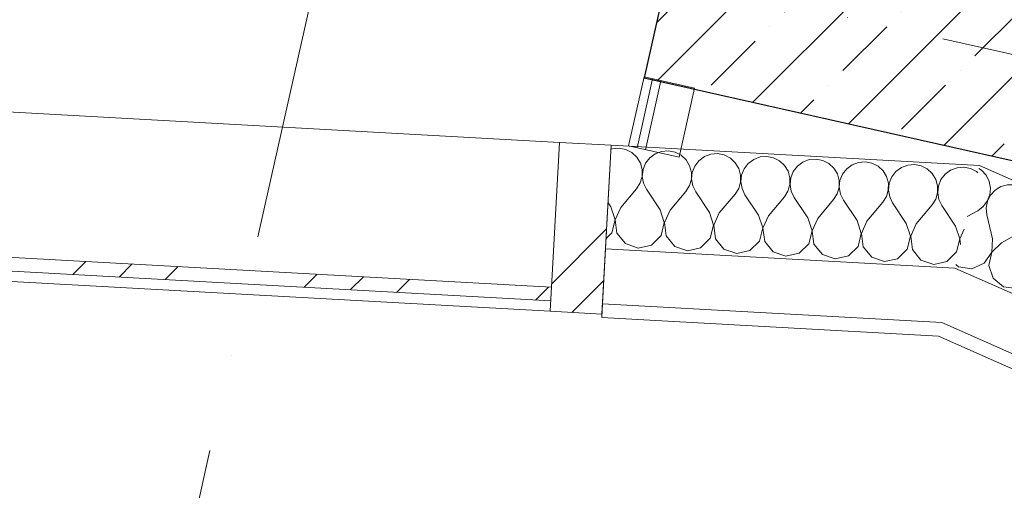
# Model space of a CAD drawing. Header units: millimetres. Extents: x -7213913 to -6930487, y 6129472 to 6353620.
# Tile 55 of 256: x -7194318 to -7192892, y 6157195 to 6157876. Entities that reach past the tile are written whole.
import ezdxf
from ezdxf.enums import TextEntityAlignment as Align

# ---------------------------------------------------------------- set-up
doc = ezdxf.new("R2010")
doc.units = ezdxf.units.MM
doc.header["$MEASUREMENT"] = 0
doc.set_wipeout_variables(frame=1)
doc.linetypes.add('Wipeout_Contour', pattern=[1000, 0, -1000])
doc.linetypes.add('Штрихпунктирная', pattern=[670.277762, 352.777767, -176.388884, 0, -141.111112])
for name, color, linetype in [('АР-Стены_внешние_.АР', 7, 'Continuous'), ('АР-Стены_внутренние_пилоны.АР', 7, 'Continuous'), ('АР-Стены_Наружные ВИТРАЖ', 7, 'Continuous'), ('АР-Стены_Перегородки_шахты_.АР', 7, 'Continuous'), ('АР-Чертеж-Оси_Осевые размеры.АР', 7, 'Continuous')]:
    doc.layers.add(name, color=color, linetype=linetype)
for name, color, linetype, lineweight in [('АР-Стены_внешние_.АР_Ном._пера__1', 7, 'Continuous', 0), ('АР-Стены_внутренние_пилоны.АР_Ном._пера__1', 7, 'Continuous', 15), ('АР-Стены_Наружные ВИТРАЖ_Ном._пера__120', 7, 'Continuous', 0), ('АР-Стены_Перегородки_шахты_.АР_Ном._пера__1', 7, 'Continuous', 15), ('АР-Чертеж-Оси_Осевые размеры.АР_Ном._пера__120', 7, 'Continuous', 0)]:
    doc.layers.add(name, color=color, linetype=linetype, lineweight=lineweight)
doc.styles.add('РЎР“Р•РќР•Р\xa0Р\x98Р\xa0_РЎРўР\x98Р›Р¬_5', font='GOTHIC.TTF')
pattern_1 = [(45, (-6566190.34, 6562677.8), (-176.776695, 176.776695), []), (45, (-6566225.7, 6562713.15), (-176.776695, 176.776695), []), (45, (-6566261.05, 6562748.5), (-176.776695, 176.776695), [])]
pattern_2 = [(0, (-6566190.34, 6562677.795), (0, 75), [0, -75])]

# ---------------------------------------------------------------- blocks, each defined once
blk = doc.blocks.new('Навесная Стена_28_1', base_point=(-6566190.3, 6562677.8))
at = {"layer": 'АР-Стены_Наружные ВИТРАЖ_Ном._пера__120', "color": 7, "linetype": 'Continuous', "lineweight": 0, "flags": 128}
for points in [[(-7193535.8, 6157698.6), (-7194596.8, 6157757.3)], [(-7193549.4, 6157454), (-7194610.4, 6157512.7)]]:
    blk.add_lwpolyline(points, dxfattribs=at)
at = {"color": 254, "linetype": 'Wipeout_Contour', "lineweight": 0, "ltscale": 37877628.99157616}
blk.add_wipeout([(-7194609.5, 6157527.7), (-7193548.5, 6157469), (-7193547.4, 6157488.9), (-7194608.4, 6157547.6)], dxfattribs=at).dxf.layer = 'АР-Стены_Наружные ВИТРАЖ'
at = {"layer": 'АР-Стены_Наружные ВИТРАЖ', "linetype": 'Continuous', "lineweight": 0, "true_color": 0x000000}
h = blk.add_hatch(dxfattribs=at)
h.set_pattern_fill('АЛЮМИНИЙ_0001', color=18, style=0, pattern_type=2)
h.set_pattern_definition(pattern_1)
h.paths.add_polyline_path([(-7194609.5, 6157527.7), (-7193548.5, 6157469), (-7193547.4, 6157488.9), (-7194608.4, 6157547.6)])
at = {"layer": 'АР-Стены_Наружные ВИТРАЖ_Ном._пера__120', "color": 7, "linetype": 'Continuous', "lineweight": 0, "flags": 128}
blk.add_lwpolyline([(-7194609.5, 6157527.7), (-7194608.4, 6157547.6), (-7193547.4, 6157488.9), (-7193548.5, 6157469)], close=True, dxfattribs=at)
at = {"color": 254, "linetype": 'Wipeout_Contour', "lineweight": 0, "ltscale": 37876058.21876802}
blk.add_wipeout([(-7193474.5, 6157449.8), (-7193460.9, 6157694.5), (-7193535.8, 6157698.6), (-7193549.4, 6157454)], dxfattribs=at).dxf.layer = 'АР-Стены_Наружные ВИТРАЖ'
at = {"layer": 'АР-Стены_Наружные ВИТРАЖ', "linetype": 'Continuous', "lineweight": 0, "true_color": 0x000000}
h = blk.add_hatch(dxfattribs=at)
h.set_pattern_fill('АЛЮМИНИЙ_0001', color=18, style=0, pattern_type=2)
h.set_pattern_definition(pattern_1)
h.paths.add_polyline_path([(-7193474.5, 6157449.8), (-7193460.9, 6157694.5), (-7193535.8, 6157698.6), (-7193549.4, 6157454)])
at = {"layer": 'АР-Стены_Наружные ВИТРАЖ_Ном._пера__120', "color": 7, "linetype": 'Continuous', "lineweight": 0, "flags": 128}
blk.add_lwpolyline([(-7193474.5, 6157449.8), (-7193549.4, 6157454), (-7193535.8, 6157698.6), (-7193460.9, 6157694.5)], close=True, dxfattribs=at)
blk = doc.blocks.new('Стена_236_1', base_point=(-7192306.2, 6158158.3))
at = {"layer": 'АР-Стены_внутренние_пилоны.АР', "linetype": 'Continuous', "lineweight": 0, "true_color": 0x000000}
h = blk.add_hatch(dxfattribs=at)
h.set_pattern_fill('ЖЕЛЕЗОБЕТОН__PROJECT__0001', color=18, style=0, pattern_type=2)
h.set_pattern_definition([(45, (-6566190.34, 6562677.8), (-84.852814, 84.852814), []), (45, (-6566232.77, 6562720.22), (-84.852814, 84.852814), [90, -30, 0, -30])])
h.paths.add_polyline_path([(-7192306.2, 6158158.3), (-7193281.9, 6158377.5), (-7193413.4, 6157792.1), (-7192437.7, 6157572.9)])
at = {"layer": 'АР-Стены_внутренние_пилоны.АР_Ном._пера__1', "color": 7, "linetype": 'Continuous', "lineweight": 30, "flags": 128}
for points in [[(-7193281.9, 6158377.5), (-7193413.4, 6157792.1)], [(-7192306.2, 6158158.3), (-7193281.9, 6158377.5)], [(-7192437.7, 6157572.9), (-7192306.2, 6158158.3)], [(-7193413.4, 6157792.1), (-7192437.7, 6157572.9)]]:
    blk.add_lwpolyline(points, dxfattribs=at)
blk = doc.blocks.new('Стена_244_1', base_point=(-7193413.3, 6157793.6))
at = {"layer": 'АР-Стены_Перегородки_шахты_.АР', "linetype": 'Continuous', "lineweight": 0, "true_color": 0x000000}
h = blk.add_hatch(dxfattribs=at)
h.set_pattern_fill('ШТУКАТУРКА__ГИПС_03_0001', color=18, style=0, pattern_type=2)
h.set_pattern_definition(pattern_2)
h.paths.add_polyline_path([(-7193413.3, 6157793.6), (-7193435.8, 6157693.5), (-7193423.6, 6157690.8), (-7193401.1, 6157790.8)])
h = blk.add_hatch(dxfattribs=at)
h.set_pattern_fill('ШТУКАТУРКА__ГИПС_03_0001', color=18, style=0, pattern_type=2)
h.set_pattern_definition(pattern_2)
h.paths.add_polyline_path([(-7193401.1, 6157790.8), (-7193423.6, 6157690.8), (-7193411.4, 6157688), (-7193388.9, 6157788.1)])
at = {"layer": 'АР-Стены_Перегородки_шахты_.АР_Ном._пера__1', "color": 7, "linetype": 'Continuous', "lineweight": 0}
for p, q in [((-7193401.1, 6157790.8), (-7193423.6, 6157690.8)), ((-7193388.9, 6157788.1), (-7193411.4, 6157688))]:
    blk.add_line(p, q, dxfattribs=at)
at = {"layer": 'АР-Стены_Перегородки_шахты_.АР_Ном._пера__1', "color": 7, "linetype": 'Continuous', "lineweight": 0, "flags": 128}
for points in [[(-7193413.3, 6157793.6), (-7193435.8, 6157693.5)], [(-7193340.1, 6157777.1), (-7193413.3, 6157793.6)], [(-7193362.6, 6157677.1), (-7193340.1, 6157777.1)], [(-7193435.8, 6157693.5), (-7193362.6, 6157677.1)]]:
    blk.add_lwpolyline(points, dxfattribs=at)
blk = doc.blocks.new('*X663', base_point=(-6566190.3, 6562677.8))
at = {"layer": 'АР-Стены_внешние_.АР_Ном._пера__1', "color": 7, "linetype": 'Continuous', "lineweight": 0}
for p, q in [((-7193459.3, 6157689.4), (-7193461.3, 6157688.7)), ((-7193449.5, 6157690.3), (-7193459.3, 6157689.4)), ((-7193439.9, 6157688.4), (-7193449.5, 6157690.3)), ((-7193431.1, 6157683.9), (-7193439.9, 6157688.4)), ((-7193378.2, 6157686.3), (-7193388, 6157685.5)), ((-7193368.5, 6157684.4), (-7193378.2, 6157686.3)), ((-7193423.8, 6157677.2), (-7193431.1, 6157683.9)), ((-7193418.7, 6157668.8), (-7193423.8, 6157677.2)), ((-7193405.2, 6157676.2), (-7193411.2, 6157668.4)), ((-7193397.2, 6157682), (-7193405.2, 6157676.2)), ((-7193388, 6157685.5), (-7193397.2, 6157682)), ((-7193359.8, 6157680), (-7193368.5, 6157684.4)), ((-7193352.5, 6157673.3), (-7193359.8, 6157680)), ((-7193347.4, 6157664.8), (-7193352.5, 6157673.3)), ((-7193333.9, 6157672.2), (-7193339.9, 6157664.4)), ((-7193325.9, 6157678.1), (-7193333.9, 6157672.2)), ((-7193316.7, 6157681.6), (-7193325.9, 6157678.1)), ((-7193306.9, 6157682.4), (-7193316.7, 6157681.6)), ((-7193297.2, 6157680.5), (-7193306.9, 6157682.4)), ((-7193288.4, 6157676), (-7193297.2, 6157680.5)), ((-7193281.2, 6157669.3), (-7193288.4, 6157676)), ((-7193254.6, 6157674.1), (-7193262.5, 6157668.3)), ((-7193245.4, 6157677.6), (-7193254.6, 6157674.1)), ((-7193235.6, 6157678.4), (-7193245.4, 6157677.6)), ((-7193225.9, 6157676.5), (-7193235.6, 6157678.4)), ((-7193217.1, 6157672.1), (-7193225.9, 6157676.5)), ((-7193209.9, 6157665.4), (-7193217.1, 6157672.1)), ((-7193174.1, 6157673.7), (-7193183.3, 6157670.2)), ((-7193164.2, 6157674.5), (-7193174.1, 6157673.7)), ((-7193154.6, 6157672.6), (-7193164.2, 6157674.5)), ((-7193145.8, 6157668.1), (-7193154.6, 6157672.6)), ((-7193416.1, 6157659.3), (-7193418.7, 6157668.8)), ((-7193416.2, 6157649.4), (-7193416.1, 6157659.3)), ((-7193414.9, 6157659.2), (-7193415.9, 6157649.4)), ((-7193411.2, 6157668.4), (-7193414.9, 6157659.2)), ((-7193344.8, 6157655.3), (-7193347.4, 6157664.8)), ((-7193339.9, 6157664.4), (-7193343.5, 6157655.3)), ((-7193276.1, 6157660.9), (-7193281.2, 6157669.3)), ((-7193273.5, 6157651.4), (-7193276.1, 6157660.9)), ((-7193268.6, 6157660.5), (-7193272.2, 6157651.3)), ((-7193262.5, 6157668.3), (-7193268.6, 6157660.5)), ((-7193204.8, 6157656.9), (-7193209.9, 6157665.4)), ((-7193191.2, 6157664.3), (-7193197.2, 6157656.5)), ((-7193183.3, 6157670.2), (-7193191.2, 6157664.3)), ((-7193138.6, 6157661.4), (-7193145.8, 6157668.1)), ((-7193133.4, 6157653), (-7193138.6, 6157661.4)), ((-7193119.9, 6157660.4), (-7193125.9, 6157652.6)), ((-7193112, 6157666.2), (-7193119.9, 6157660.4)), ((-7193102.7, 6157669.7), (-7193112, 6157666.2)), ((-7193092.9, 6157670.5), (-7193102.7, 6157669.7)), ((-7193083.3, 6157668.6), (-7193092.9, 6157670.5)), ((-7193074.5, 6157664.2), (-7193083.3, 6157668.6)), ((-7193067.2, 6157657.5), (-7193074.5, 6157664.2)), ((-7193062.1, 6157649.1), (-7193067.2, 6157657.5)), ((-7193040.7, 6157662.3), (-7193048.6, 6157656.4)), ((-7193031.4, 6157665.8), (-7193040.7, 6157662.3)), ((-7193021.6, 6157666.6), (-7193031.4, 6157665.8)), ((-7193011.9, 6157664.7), (-7193021.6, 6157666.6)), ((-7193003.2, 6157660.2), (-7193011.9, 6157664.7)), ((-7192995.9, 6157653.5), (-7193003.2, 6157660.2)), ((-7192969.3, 6157658.4), (-7192977.3, 6157652.5)), ((-7192960.1, 6157661.8), (-7192969.3, 6157658.4)), ((-7192950.3, 6157662.6), (-7192960.1, 6157661.8)), ((-7192940.6, 6157660.7), (-7192950.3, 6157662.6)), ((-7192931.8, 6157656.3), (-7192940.6, 6157660.7)), ((-7193418.9, 6157640), (-7193416.2, 6157649.4)), ((-7193415.9, 6157649.4), (-7193414.2, 6157639.7)), ((-7193347.6, 6157636), (-7193344.8, 6157645.5)), ((-7193344.8, 6157645.5), (-7193344.8, 6157655.3)), ((-7193343.5, 6157655.3), (-7193344.6, 6157645.5)), ((-7193344.6, 6157645.5), (-7193342.9, 6157635.8)), ((-7193273.5, 6157641.5), (-7193273.5, 6157651.4)), ((-7193272.2, 6157651.3), (-7193273.2, 6157641.5)), ((-7193202.1, 6157647.4), (-7193204.8, 6157656.9)), ((-7193202.2, 6157637.6), (-7193202.1, 6157647.4)), ((-7193200.9, 6157647.4), (-7193201.9, 6157637.6)), ((-7193197.2, 6157656.5), (-7193200.9, 6157647.4)), ((-7193130.8, 6157643.5), (-7193133.4, 6157653)), ((-7193130.9, 6157633.6), (-7193130.8, 6157643.5)), ((-7193129.6, 6157643.4), (-7193130.6, 6157633.6)), ((-7193125.9, 6157652.6), (-7193129.6, 6157643.4)), ((-7193059.5, 6157639.6), (-7193062.1, 6157649.1)), ((-7193054.6, 6157648.6), (-7193058.3, 6157639.5)), ((-7193048.6, 6157656.4), (-7193054.6, 6157648.6)), ((-7192990.8, 6157645.1), (-7192995.9, 6157653.5)), ((-7192988.2, 6157635.6), (-7192990.8, 6157645.1)), ((-7192983.3, 6157644.7), (-7192986.9, 6157635.5)), ((-7192977.3, 6157652.5), (-7192983.3, 6157644.7)), ((-7192930, 6157654.5), (-7192931.8, 6157656.3)), ((-7193447.1, 6157604.3), (-7193424.2, 6157631.6)), ((-7193424.2, 6157631.6), (-7193418.9, 6157640)), ((-7193414.2, 6157639.7), (-7193409.9, 6157630.8)), ((-7193390.1, 6157601.1), (-7193409.9, 6157630.8)), ((-7193352.8, 6157627.7), (-7193347.6, 6157636)), ((-7193342.9, 6157635.8), (-7193338.6, 6157626.9)), ((-7193281.5, 6157623.7), (-7193276.3, 6157632.1)), ((-7193276.3, 6157632.1), (-7193273.5, 6157641.5)), ((-7193273.2, 6157641.5), (-7193271.5, 6157631.8)), ((-7193271.5, 6157631.8), (-7193267.3, 6157622.9)), ((-7193205, 6157628.1), (-7193202.2, 6157637.6)), ((-7193201.9, 6157637.6), (-7193200.2, 6157627.9)), ((-7193133.6, 6157624.2), (-7193130.9, 6157633.6)), ((-7193130.6, 6157633.6), (-7193128.9, 6157623.9)), ((-7193062.3, 6157620.2), (-7193059.6, 6157629.7)), ((-7193059.6, 6157629.7), (-7193059.5, 6157639.6)), ((-7193058.3, 6157639.5), (-7193059.3, 6157629.7)), ((-7193059.3, 6157629.7), (-7193057.6, 6157620)), ((-7192988.2, 6157625.8), (-7192988.2, 6157635.6)), ((-7192986.9, 6157635.5), (-7192988, 6157625.7)), ((-7193375.8, 6157600.3), (-7193352.8, 6157627.7)), ((-7193318.8, 6157597.2), (-7193338.6, 6157626.9)), ((-7193304.5, 6157596.4), (-7193281.5, 6157623.7)), ((-7193247.4, 6157593.2), (-7193267.3, 6157622.9)), ((-7193233.2, 6157592.4), (-7193210.2, 6157619.8)), ((-7193210.2, 6157619.8), (-7193205, 6157628.1)), ((-7193200.2, 6157627.9), (-7193195.9, 6157619)), ((-7193176.1, 6157589.3), (-7193195.9, 6157619)), ((-7193161.9, 6157588.5), (-7193138.9, 6157615.8)), ((-7193138.9, 6157615.8), (-7193133.6, 6157624.2)), ((-7193128.9, 6157623.9), (-7193124.6, 6157615.1)), ((-7193104.8, 6157585.3), (-7193124.6, 6157615.1)), ((-7193067.6, 6157611.9), (-7193062.3, 6157620.2)), ((-7193057.6, 6157620), (-7193053.3, 6157611.1)), ((-7192996.2, 6157608), (-7192991, 6157616.3)), ((-7192991, 6157616.3), (-7192988.2, 6157625.8)), ((-7192988, 6157625.7), (-7192986.3, 6157616)), ((-7192986.3, 6157616), (-7192982, 6157607.2)), ((-7193461.4, 6157605.1), (-7193465.5, 6157611.3)), ((-7193455.4, 6157586.5), (-7193461.4, 6157605.1)), ((-7193447.1, 6157604.3), (-7193455.1, 6157586.5)), ((-7193384.1, 6157582.5), (-7193390.1, 6157601.1)), ((-7193375.8, 6157600.3), (-7193383.8, 6157582.5)), ((-7193090.5, 6157584.6), (-7193067.6, 6157611.9)), ((-7193033.5, 6157581.4), (-7193053.3, 6157611.1)), ((-7193019.2, 6157580.6), (-7192996.2, 6157608)), ((-7192962.2, 6157577.5), (-7192982, 6157607.2)), ((-7193460.1, 6157567.5), (-7193455.4, 6157586.5)), ((-7193455.1, 6157586.5), (-7193452.6, 6157567.1)), ((-7193312.8, 6157578.6), (-7193318.8, 6157597.2)), ((-7193304.5, 6157596.4), (-7193312.5, 6157578.6)), ((-7193241.5, 6157574.7), (-7193247.4, 6157593.2)), ((-7193233.2, 6157592.4), (-7193241.2, 6157574.6)), ((-7193170.1, 6157570.7), (-7193176.1, 6157589.3)), ((-7193161.9, 6157588.5), (-7193169.8, 6157570.7)), ((-7193388.8, 6157563.6), (-7193384.1, 6157582.5)), ((-7193383.8, 6157582.5), (-7193381.2, 6157563.2)), ((-7193317.5, 6157559.7), (-7193312.8, 6157578.6)), ((-7193312.5, 6157578.6), (-7193309.9, 6157559.2)), ((-7193246.1, 6157555.7), (-7193241.5, 6157574.7)), ((-7193241.2, 6157574.6), (-7193238.6, 6157555.3)), ((-7193098.8, 6157566.8), (-7193104.8, 6157585.3)), ((-7193090.5, 6157584.6), (-7193098.5, 6157566.7)), ((-7193027.5, 6157562.8), (-7193033.5, 6157581.4)), ((-7193019.2, 6157580.6), (-7193027.2, 6157562.8)), ((-7192956.2, 6157558.9), (-7192962.2, 6157577.5)), ((-7192949.5, 6157573), (-7192955.9, 6157558.9)), ((-7193468.4, 6157559.4), (-7193460.1, 6157567.5)), ((-7193452.6, 6157567.1), (-7193440.2, 6157552)), ((-7193402.7, 6157549.9), (-7193388.8, 6157563.6)), ((-7193381.2, 6157563.2), (-7193368.9, 6157548.1)), ((-7193331.4, 6157546), (-7193317.5, 6157559.7)), ((-7193309.9, 6157559.2), (-7193297.6, 6157544.1)), ((-7193174.8, 6157551.8), (-7193170.1, 6157570.7)), ((-7193169.8, 6157570.7), (-7193167.3, 6157551.3)), ((-7193103.5, 6157547.8), (-7193098.8, 6157566.8)), ((-7193098.5, 6157566.7), (-7193096, 6157547.4)), ((-7193032.2, 6157543.9), (-7193027.5, 6157562.8)), ((-7193027.2, 6157562.8), (-7193024.6, 6157543.4)), ((-7192960.9, 6157539.9), (-7192956.2, 6157558.9)), ((-7192955.9, 6157558.9), (-7192954.8, 6157550.9)), ((-7193440.2, 6157552), (-7193421.8, 6157545.6)), ((-7193421.8, 6157545.6), (-7193402.7, 6157549.9)), ((-7193368.9, 6157548.1), (-7193350.4, 6157541.7)), ((-7193350.4, 6157541.7), (-7193331.4, 6157546)), ((-7193297.6, 6157544.1), (-7193279.1, 6157537.8)), ((-7193260.1, 6157542), (-7193246.1, 6157555.7)), ((-7193238.6, 6157555.3), (-7193226.3, 6157540.2)), ((-7193188.8, 6157538.1), (-7193174.8, 6157551.8)), ((-7193167.3, 6157551.3), (-7193154.9, 6157536.2)), ((-7193117.4, 6157534.2), (-7193103.5, 6157547.8)), ((-7193096, 6157547.4), (-7193083.6, 6157532.3)), ((-7193046.1, 6157530.2), (-7193032.2, 6157543.9)), ((-7193024.6, 6157543.4), (-7193012.3, 6157528.3)), ((-7193279.1, 6157537.8), (-7193260.1, 6157542)), ((-7193226.3, 6157540.2), (-7193207.8, 6157533.8)), ((-7193207.8, 6157533.8), (-7193188.8, 6157538.1)), ((-7193154.9, 6157536.2), (-7193136.5, 6157529.9)), ((-7193136.5, 6157529.9), (-7193117.4, 6157534.2)), ((-7193083.6, 6157532.3), (-7193065.2, 6157525.9)), ((-7193065.2, 6157525.9), (-7193046.1, 6157530.2)), ((-7192974.8, 6157526.3), (-7192960.9, 6157539.9)), ((-7193012.3, 6157528.3), (-7192993.8, 6157522)), ((-7192993.8, 6157522), (-7192974.8, 6157526.3))]:
    blk.add_line(p, q, dxfattribs=at)
blk = doc.blocks.new('Стена_315_1', base_point=(-7193460.9, 6157694.5))
at = {"layer": 'АР-Стены_внешние_.АР_Ном._пера__1', "color": 7, "linetype": 'Continuous', "lineweight": 0}
for p, q in [((-7193469.2, 6157544.7), (-7192963.1, 6157516.7)), ((-7193473.6, 6157464.8), (-7192982, 6157437.6))]:
    blk.add_line(p, q, dxfattribs=at)
at = {"layer": 'АР-Стены_внешние_.АР_Ном._пера__1', "color": 7, "linetype": 'Continuous', "lineweight": 0, "flags": 128}
for points in [[(-7193469.2, 6157544.7), (-7193460.9, 6157694.5)], [(-7192927.4, 6157665), (-7193460.9, 6157694.5)], [(-7193473.6, 6157464.8), (-7193469.2, 6157544.7)], [(-7193474.7, 6157444.9), (-7193473.6, 6157464.8)], [(-7193474.7, 6157444.9), (-7192986.8, 6157417.9)]]:
    blk.add_lwpolyline(points, dxfattribs=at)
at = {"layer": 'АР-Стены_внешние_.АР', "color": 7, "lineweight": 0}
blk.add_blockref('*X663', (-6566190.3, 6562677.8), dxfattribs=at)
blk = doc.blocks.new('*X665', base_point=(-6566190.3, 6562677.8))
at = {"layer": 'АР-Стены_внешние_.АР_Ном._пера__1', "color": 7, "linetype": 'Continuous', "lineweight": 0}
for p, q in [((-7192924.6, 6157658.3), (-7192928.5, 6157660.7)), ((-7192917.9, 6157651), (-7192924.6, 6157658.3)), ((-7192913.5, 6157642.2), (-7192917.9, 6157651)), ((-7192911.7, 6157632.5), (-7192913.5, 6157642.2)), ((-7192912.6, 6157622.7), (-7192911.7, 6157632.5)), ((-7192904.8, 6157629.5), (-7192911.5, 6157622.2)), ((-7192896.4, 6157634.6), (-7192904.8, 6157629.5)), ((-7192887, 6157637.3), (-7192896.4, 6157634.6)), ((-7192877.1, 6157637.3), (-7192887, 6157637.3)), ((-7192867.6, 6157634.6), (-7192877.1, 6157637.3)), ((-7192859.2, 6157629.4), (-7192867.6, 6157634.6)), ((-7192852.6, 6157622.1), (-7192859.2, 6157629.4)), ((-7192916.2, 6157613.5), (-7192912.6, 6157622.7)), ((-7192911.5, 6157622.2), (-7192915.9, 6157613.4)), ((-7192848.2, 6157613.3), (-7192852.6, 6157622.1)), ((-7192929.9, 6157599.7), (-7192922.1, 6157605.6)), ((-7192922.1, 6157605.6), (-7192916.2, 6157613.5)), ((-7192915.9, 6157613.4), (-7192917.7, 6157603.7)), ((-7192917.7, 6157603.7), (-7192916.9, 6157593.9)), ((-7192846.4, 6157603.6), (-7192848.2, 6157613.3)), ((-7192847.3, 6157593.8), (-7192846.4, 6157603.6)), ((-7192839.5, 6157600.6), (-7192846.1, 6157593.3)), ((-7192831.1, 6157605.8), (-7192839.5, 6157600.6)), ((-7192821.6, 6157608.5), (-7192831.1, 6157605.8)), ((-7192811.8, 6157608.4), (-7192821.6, 6157608.5)), ((-7192802.3, 6157605.7), (-7192811.8, 6157608.4)), ((-7192793.9, 6157600.6), (-7192802.3, 6157605.7)), ((-7192787.3, 6157593.3), (-7192793.9, 6157600.6)), ((-7192945.2, 6157591.1), (-7192929.9, 6157599.7)), ((-7192908.8, 6157559.1), (-7192916.9, 6157593.9)), ((-7192850.8, 6157584.6), (-7192847.3, 6157593.8)), ((-7192846.1, 6157593.3), (-7192850.6, 6157584.5)), ((-7192782.9, 6157584.5), (-7192787.3, 6157593.3)), ((-7192864.6, 6157570.8), (-7192856.7, 6157576.8)), ((-7192856.7, 6157576.8), (-7192850.8, 6157584.6)), ((-7192850.6, 6157584.5), (-7192852.4, 6157574.8)), ((-7192852.4, 6157574.8), (-7192851.5, 6157565)), ((-7192781.1, 6157574.8), (-7192782.9, 6157584.5)), ((-7192781.9, 6157565), (-7192781.1, 6157574.8)), ((-7192765.8, 6157576.9), (-7192774.2, 6157571.7)), ((-7192756.3, 6157579.6), (-7192765.8, 6157576.9)), ((-7192746.4, 6157579.6), (-7192756.3, 6157579.6)), ((-7192737, 6157576.9), (-7192746.4, 6157579.6)), ((-7192728.6, 6157571.7), (-7192737, 6157576.9)), ((-7192909.8, 6157539.6), (-7192908.8, 6157559.1)), ((-7192895.7, 6157553.3), (-7192864.6, 6157570.8)), ((-7192843.5, 6157530.2), (-7192851.5, 6157565)), ((-7192785.5, 6157555.8), (-7192781.9, 6157565)), ((-7192780.8, 6157564.5), (-7192785.2, 6157555.7)), ((-7192774.2, 6157571.7), (-7192780.8, 6157564.5)), ((-7192721.9, 6157564.4), (-7192728.6, 6157571.7)), ((-7192717.5, 6157555.6), (-7192721.9, 6157564.4)), ((-7192895.7, 6157553.3), (-7192909.5, 6157539.5)), ((-7192799.3, 6157541.9), (-7192791.4, 6157547.9)), ((-7192791.4, 6157547.9), (-7192785.5, 6157555.8)), ((-7192785.2, 6157555.7), (-7192787.1, 6157546)), ((-7192787.1, 6157546), (-7192786.2, 6157536.2)), ((-7192715.7, 6157545.9), (-7192717.5, 6157555.6)), ((-7192716.6, 6157536.1), (-7192715.7, 6157545.9)), ((-7192700.4, 6157548), (-7192708.8, 6157542.9)), ((-7192691, 6157550.7), (-7192700.4, 6157548)), ((-7192681.1, 6157550.7), (-7192691, 6157550.7)), ((-7192671.6, 6157548), (-7192681.1, 6157550.7)), ((-7192663.2, 6157542.8), (-7192671.6, 6157548)), ((-7192920.8, 6157523.5), (-7192909.8, 6157539.6)), ((-7192909.5, 6157539.5), (-7192913.9, 6157520.5)), ((-7192844.4, 6157510.7), (-7192843.5, 6157530.2)), ((-7192830.4, 6157524.5), (-7192799.3, 6157541.9)), ((-7192778.1, 6157501.4), (-7192786.2, 6157536.2)), ((-7192720.2, 6157526.9), (-7192716.6, 6157536.1)), ((-7192715.5, 6157535.6), (-7192719.9, 6157526.8)), ((-7192708.8, 6157542.9), (-7192715.5, 6157535.6)), ((-7192656.6, 6157535.5), (-7192663.2, 6157542.8)), ((-7192652.2, 6157526.7), (-7192656.6, 6157535.5)), ((-7192961.9, 6157521.6), (-7192958, 6157518.4)), ((-7192958, 6157518.4), (-7192938.7, 6157515.7)), ((-7192938.7, 6157515.7), (-7192920.8, 6157523.5)), ((-7192913.9, 6157520.5), (-7192907.7, 6157502)), ((-7192830.4, 6157524.5), (-7192844.2, 6157510.6)), ((-7192733.9, 6157513.1), (-7192726.1, 6157519)), ((-7192726.1, 6157519), (-7192720.2, 6157526.9)), ((-7192719.9, 6157526.8), (-7192721.7, 6157517.1)), ((-7192721.7, 6157517.1), (-7192720.9, 6157507.3)), ((-7192650.4, 6157517), (-7192652.2, 6157526.7)), ((-7192651.3, 6157507.2), (-7192650.4, 6157517)), ((-7192635.1, 6157519.2), (-7192643.5, 6157514)), ((-7192625.6, 6157521.8), (-7192635.1, 6157519.2)), ((-7192615.8, 6157521.8), (-7192625.6, 6157521.8)), ((-7192606.3, 6157519.1), (-7192615.8, 6157521.8)), ((-7192597.9, 6157513.9), (-7192606.3, 6157519.1)), ((-7192907.7, 6157502), (-7192892.7, 6157489.5)), ((-7192855.5, 6157494.7), (-7192844.4, 6157510.7)), ((-7192844.2, 6157510.6), (-7192848.6, 6157491.6)), ((-7192779.1, 6157481.9), (-7192778.1, 6157501.4)), ((-7192765.1, 6157495.6), (-7192733.9, 6157513.1)), ((-7192712.8, 6157472.5), (-7192720.9, 6157507.3)), ((-7192654.8, 6157498), (-7192651.3, 6157507.2)), ((-7192650.1, 6157506.7), (-7192654.6, 6157497.9)), ((-7192643.5, 6157514), (-7192650.1, 6157506.7)), ((-7192591.3, 6157506.7), (-7192597.9, 6157513.9)), ((-7192586.9, 6157497.8), (-7192591.3, 6157506.7)), ((-7192892.7, 6157489.5), (-7192873.4, 6157486.8)), ((-7192873.4, 6157486.8), (-7192855.5, 6157494.7)), ((-7192848.6, 6157491.6), (-7192842.4, 6157473.1)), ((-7192765.1, 6157495.6), (-7192778.8, 6157481.7)), ((-7192668.6, 6157484.2), (-7192660.7, 6157490.1)), ((-7192660.7, 6157490.1), (-7192654.8, 6157498)), ((-7192654.6, 6157497.9), (-7192656.4, 6157488.2)), ((-7192656.4, 6157488.2), (-7192655.5, 6157478.4)), ((-7192585.1, 6157488.2), (-7192586.9, 6157497.8)), ((-7192585.9, 6157478.4), (-7192585.1, 6157488.2)), ((-7192569.8, 6157490.3), (-7192578.2, 6157485.1)), ((-7192560.3, 6157493), (-7192569.8, 6157490.3)), ((-7192550.4, 6157493), (-7192560.3, 6157493)), ((-7192541, 6157490.3), (-7192550.4, 6157493)), ((-7192532.6, 6157485.1), (-7192541, 6157490.3)), ((-7192842.4, 6157473.1), (-7192827.4, 6157460.6)), ((-7192790.2, 6157465.8), (-7192779.1, 6157481.9)), ((-7192778.8, 6157481.7), (-7192783.3, 6157462.7)), ((-7192713.8, 6157453), (-7192712.8, 6157472.5)), ((-7192699.7, 6157466.7), (-7192668.6, 6157484.2)), ((-7192647.5, 6157443.6), (-7192655.5, 6157478.4)), ((-7192589.5, 6157469.2), (-7192585.9, 6157478.4)), ((-7192584.8, 6157477.9), (-7192589.2, 6157469)), ((-7192578.2, 6157485.1), (-7192584.8, 6157477.9)), ((-7192525.9, 6157477.8), (-7192532.6, 6157485.1)), ((-7192521.5, 6157469), (-7192525.9, 6157477.8)), ((-7192827.4, 6157460.6), (-7192808, 6157457.9)), ((-7192808, 6157457.9), (-7192790.2, 6157465.8)), ((-7192783.3, 6157462.7), (-7192777, 6157444.2)), ((-7192699.7, 6157466.7), (-7192713.5, 6157452.9)), ((-7192603.3, 6157455.3), (-7192595.4, 6157461.3)), ((-7192595.4, 6157461.3), (-7192589.5, 6157469.2)), ((-7192589.2, 6157469), (-7192591.1, 6157459.4)), ((-7192591.1, 6157459.4), (-7192590.2, 6157449.5)), ((-7192519.7, 6157459.3), (-7192521.5, 6157469)), ((-7192520.6, 6157449.5), (-7192519.7, 6157459.3)), ((-7192504.4, 6157461.4), (-7192512.8, 6157456.2)), ((-7192495, 6157464.1), (-7192504.4, 6157461.4)), ((-7192485.1, 6157464.1), (-7192495, 6157464.1)), ((-7192475.6, 6157461.4), (-7192485.1, 6157464.1)), ((-7192467.2, 6157456.2), (-7192475.6, 6157461.4)), ((-7192777, 6157444.2), (-7192762, 6157431.8)), ((-7192724.8, 6157436.9), (-7192713.8, 6157453)), ((-7192713.5, 6157452.9), (-7192717.9, 6157433.9)), ((-7192648.4, 6157424.1), (-7192647.5, 6157443.6)), ((-7192634.4, 6157437.8), (-7192603.3, 6157455.3)), ((-7192582.1, 6157414.8), (-7192590.2, 6157449.5)), ((-7192524.2, 6157440.3), (-7192520.6, 6157449.5)), ((-7192519.5, 6157449), (-7192523.9, 6157440.2)), ((-7192512.8, 6157456.2), (-7192519.5, 6157449)), ((-7192460.6, 6157448.9), (-7192467.2, 6157456.2)), ((-7192456.2, 6157440.1), (-7192460.6, 6157448.9)), ((-7192762, 6157431.8), (-7192742.7, 6157429.1)), ((-7192742.7, 6157429.1), (-7192724.8, 6157436.9)), ((-7192717.9, 6157433.9), (-7192711.7, 6157415.4)), ((-7192634.4, 6157437.8), (-7192648.2, 6157424)), ((-7192537.9, 6157426.4), (-7192530.1, 6157432.4)), ((-7192530.1, 6157432.4), (-7192524.2, 6157440.3)), ((-7192523.9, 6157440.2), (-7192525.7, 6157430.5)), ((-7192525.7, 6157430.5), (-7192524.9, 6157420.7)), ((-7192454.4, 6157430.4), (-7192456.2, 6157440.1)), ((-7192455.3, 6157420.6), (-7192454.4, 6157430.4)), ((-7192444.5, 6157429.2), (-7192447.5, 6157427.4)), ((-7192711.7, 6157415.4), (-7192696.7, 6157402.9)), ((-7192659.5, 6157408), (-7192648.4, 6157424.1)), ((-7192648.2, 6157424), (-7192652.6, 6157405)), ((-7192569.1, 6157409), (-7192537.9, 6157426.4)), ((-7192516.8, 6157385.9), (-7192524.9, 6157420.7)), ((-7192458.8, 6157411.4), (-7192455.3, 6157420.6)), ((-7192454.1, 6157420.1), (-7192458.6, 6157411.3)), ((-7192447.5, 6157427.4), (-7192454.1, 6157420.1)), ((-7192696.7, 6157402.9), (-7192677.4, 6157400.2)), ((-7192677.4, 6157400.2), (-7192659.5, 6157408)), ((-7192652.6, 6157405), (-7192646.4, 6157386.5)), ((-7192583.1, 6157395.3), (-7192582.1, 6157414.8)), ((-7192569.1, 6157409), (-7192582.8, 6157395.1)), ((-7192472.6, 6157397.6), (-7192464.7, 6157403.5)), ((-7192464.7, 6157403.5), (-7192458.8, 6157411.4)), ((-7192458.6, 6157411.3), (-7192460.4, 6157401.6)), ((-7192460.4, 6157401.6), (-7192459.8, 6157394.6)), ((-7192646.4, 6157386.5), (-7192631.4, 6157374)), ((-7192594.2, 6157379.2), (-7192583.1, 6157395.3)), ((-7192582.8, 6157395.1), (-7192587.3, 6157376.1)), ((-7192503.7, 6157380.1), (-7192472.6, 6157397.6)), ((-7192631.4, 6157374), (-7192612, 6157371.3)), ((-7192612, 6157371.3), (-7192594.2, 6157379.2)), ((-7192587.3, 6157376.1), (-7192581, 6157357.6)), ((-7192517.8, 6157366.4), (-7192516.8, 6157385.9)), ((-7192503.7, 6157380.1), (-7192517.5, 6157366.3)), ((-7192528.8, 6157350.3), (-7192517.8, 6157366.4)), ((-7192517.5, 6157366.3), (-7192521.9, 6157347.3)), ((-7192581, 6157357.6), (-7192566, 6157345.2)), ((-7192566, 6157345.2), (-7192546.7, 6157342.5)), ((-7192546.7, 6157342.5), (-7192528.8, 6157350.3)), ((-7192521.9, 6157347.3), (-7192515.7, 6157328.8)), ((-7192515.7, 6157328.8), (-7192500.7, 6157316.3)), ((-7192500.7, 6157316.3), (-7192494.7, 6157315.5))]:
    blk.add_line(p, q, dxfattribs=at)
blk = doc.blocks.new('Стена_316_1', base_point=(-7192927.4, 6157665))
at = {"layer": 'АР-Стены_внешние_.АР_Ном._пера__1', "color": 7, "linetype": 'Continuous', "lineweight": 0}
for p, q in [((-7192963.1, 6157516.7), (-7192496.8, 6157310.7)), ((-7192982, 6157437.6), (-7192529.2, 6157237.5))]:
    blk.add_line(p, q, dxfattribs=at)
at = {"layer": 'АР-Стены_внешние_.АР_Ном._пера__1', "color": 7, "linetype": 'Continuous', "lineweight": 0, "flags": 128}
for points in [[(-7192436.2, 6157447.9), (-7192927.4, 6157665)], [(-7192496.8, 6157310.7), (-7192436.2, 6157447.9)], [(-7192986.8, 6157417.9), (-7192537.3, 6157219.2)], [(-7192529.2, 6157237.5), (-7192496.8, 6157310.7)], [(-7192537.3, 6157219.2), (-7192529.2, 6157237.5)]]:
    blk.add_lwpolyline(points, dxfattribs=at)
at = {"layer": 'АР-Стены_внешние_.АР', "color": 7, "lineweight": 0}
blk.add_blockref('*X665', (-6566190.3, 6562677.8), dxfattribs=at)
blk = doc.blocks.new('Стандартный Маркер Сетки[190]_1', base_point=(-7212924.8, 6162328))
at = {"layer": 'АР-Чертеж-Оси_Осевые размеры.АР_Ном._пера__120', "color": 7, "linetype": 'Штрихпунктирная', "lineweight": 0}
blk.add_line((-7211949.2, 6162108.8), (-7187848.6, 6156696), dxfattribs=at)
at = {"layer": 'АР-Чертеж-Оси_Осевые размеры.АР_Ном._пера__120', "color": 7, "lineweight": 0, "style": 'РЎР“Р•РќР•Р\xa0Р\x98Р\xa0_РЎРўР\x98Р›Р¬_5'}
blk.add_attdef('AC_MarkerText_1', text='', height=350, rotation=347.3417, dxfattribs=at).set_placement((-7213342.8, 6162618.6), align=Align.TOP_CENTER)
blk = doc.blocks.new('Стандартный Маркер Сетки[203]_1', base_point=(-7212924.8, 6162328))
at = {"layer": 'АР-Чертеж-Оси_Осевые размеры.АР_Ном._пера__120', "color": 7, "linetype": 'Штрихпунктирная', "lineweight": 0}
blk.add_line((-7211949.2, 6162108.8), (-7187848.6, 6156696), dxfattribs=at)
at = {"layer": 'АР-Чертеж-Оси_Осевые размеры.АР_Ном._пера__120', "color": 7, "lineweight": 0, "style": 'РЎР“Р•РќР•Р\xa0Р\x98Р\xa0_РЎРўР\x98Р›Р¬_5'}
blk.add_attdef('AC_MarkerText_1', text='', height=350, rotation=347.3417, dxfattribs=at).set_placement((-7213342.8, 6162618.6), align=Align.TOP_CENTER)
blk = doc.blocks.new('Стандартный Маркер Сетки[215]_1', base_point=(-7212924.8, 6162328))
at = {"layer": 'АР-Чертеж-Оси_Осевые размеры.АР_Ном._пера__120', "color": 7, "linetype": 'Штрихпунктирная', "lineweight": 0}
blk.add_line((-7211949.2, 6162108.8), (-7187848.6, 6156696), dxfattribs=at)
at = {"layer": 'АР-Чертеж-Оси_Осевые размеры.АР_Ном._пера__120', "color": 7, "lineweight": 0, "style": 'РЎР“Р•РќР•Р\xa0Р\x98Р\xa0_РЎРўР\x98Р›Р¬_5'}
blk.add_attdef('AC_MarkerText_1', text='', height=350, rotation=347.3417, dxfattribs=at).set_placement((-7213342.8, 6162618.6), align=Align.TOP_CENTER)
blk = doc.blocks.new('Стандартный Маркер Сетки[225]_1', base_point=(-7212924.8, 6162328))
at = {"layer": 'АР-Чертеж-Оси_Осевые размеры.АР_Ном._пера__120', "color": 7, "linetype": 'Штрихпунктирная', "lineweight": 0}
blk.add_line((-7211949.2, 6162108.8), (-7187848.6, 6156696), dxfattribs=at)
at = {"layer": 'АР-Чертеж-Оси_Осевые размеры.АР_Ном._пера__120', "color": 7, "lineweight": 0, "style": 'РЎР“Р•РќР•Р\xa0Р\x98Р\xa0_РЎРўР\x98Р›Р¬_5'}
blk.add_attdef('AC_MarkerText_1', text='', height=350, rotation=347.3417, dxfattribs=at).set_placement((-7213342.8, 6162618.6), align=Align.TOP_CENTER)
blk = doc.blocks.new('Стандартный Маркер Сетки[228]_1', base_point=(-7184274.4, 6200743.3))
at = {"layer": 'АР-Чертеж-Оси_Осевые размеры.АР_Ном._пера__120', "color": 7, "linetype": 'Штрихпунктирная', "lineweight": 0}
blk.add_line((-7184493.5, 6199767.6), (-7199265.6, 6133995.6), dxfattribs=at)
at = {"layer": 'АР-Чертеж-Оси_Осевые размеры.АР_Ном._пера__120', "color": 7, "lineweight": 0, "style": 'РЎР“Р•РќР•Р\xa0Р\x98Р\xa0_РЎРўР\x98Р›Р¬_5'}
blk.add_attdef('AC_MarkerText_1', text='', height=350, rotation=347.3417, dxfattribs=at).set_placement((-7199524.3, 6132713.2), align=Align.TOP_CENTER)

msp = doc.modelspace()

# ---------------------------------------------------------------- block references
at = {"layer": 'АР-Стены_внешние_.АР', "color": 7, "lineweight": 0}
msp.add_blockref('Стена_316_1', (-7192927.4, 6157665), dxfattribs=at)
at = {"layer": 'АР-Стены_внутренние_пилоны.АР', "color": 7, "lineweight": 0}
msp.add_blockref('Стена_236_1', (-7192306.2, 6158158.3), dxfattribs=at)
at = {"layer": 'АР-Стены_Наружные ВИТРАЖ', "linetype": 'Continuous', "lineweight": 0}
msp.add_blockref('Навесная Стена_28_1', (-6566190.3, 6562677.8), dxfattribs=at)
at = {"layer": 'АР-Стены_Перегородки_шахты_.АР', "color": 7, "lineweight": 0}
msp.add_blockref('Стена_244_1', (-7193413.3, 6157793.6), dxfattribs=at)

# ---------------------------------------------------------------- next in the draw order: block references
at = {"layer": 'АР-Стены_внешние_.АР', "color": 7, "lineweight": 0}
msp.add_blockref('Стена_315_1', (-7193460.9, 6157694.5), dxfattribs=at)
at = {"layer": 'АР-Чертеж-Оси_Осевые размеры.АР', "color": 8, "linetype": 'Continuous', "lineweight": 15}
for name, p in [('Стандартный Маркер Сетки[228]_1', (-7184274.4, 6200743.3)), ('Стандартный Маркер Сетки[190]_1', (-7212924.8, 6162328)), ('Стандартный Маркер Сетки[203]_1', (-7212924.8, 6162328)), ('Стандартный Маркер Сетки[215]_1', (-7212924.8, 6162328)), ('Стандартный Маркер Сетки[225]_1', (-7212924.8, 6162328))]:
    msp.add_blockref(name, p, dxfattribs=at)

doc.saveas('drawing.dxf')
